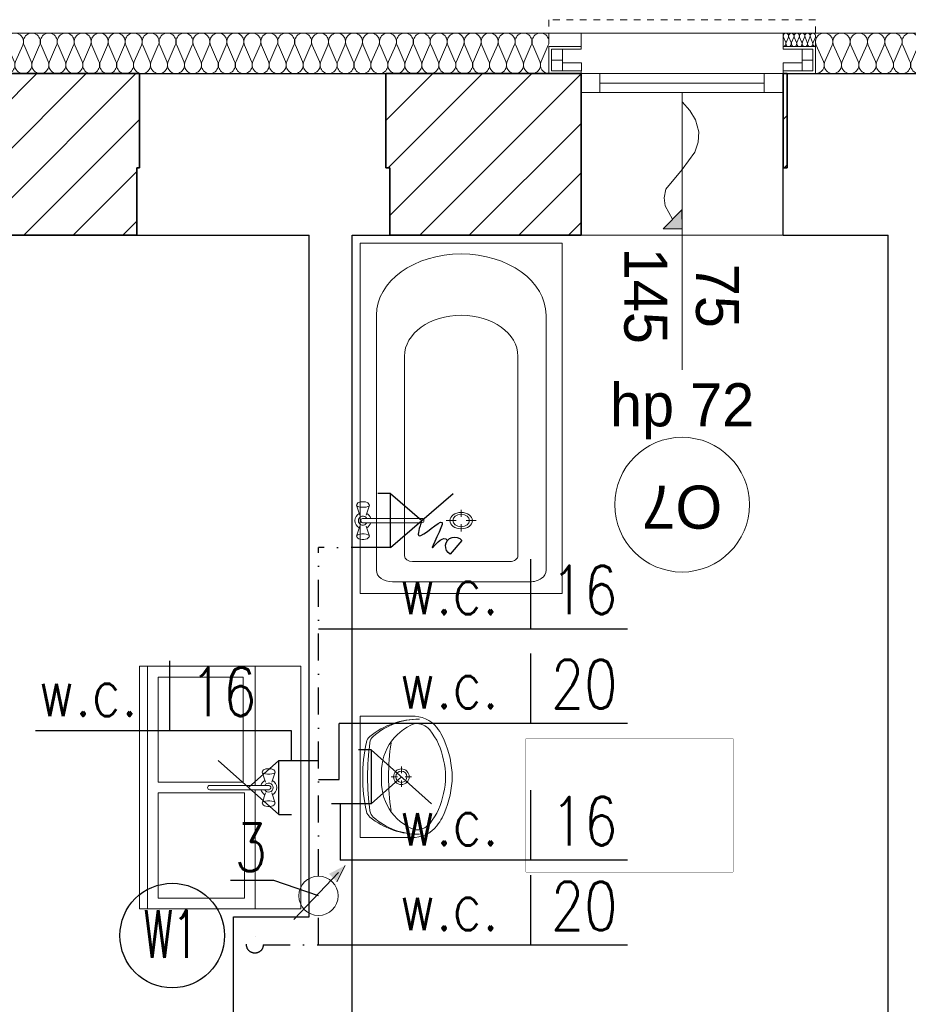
# Model space of a CAD drawing. Extents: x -515158 to -464725, y 20769 to 114053.
# Tile 55 of 69: x -482523 to -479223, y 74270 to 77924. Entities that reach past the tile are written whole.
import ezdxf

# ---------------------------------------------------------------- set-up
doc = ezdxf.new("R2010")
doc.units = 0
doc.header["$MEASUREMENT"] = 0
doc.set_wipeout_variables(frame=1)
for name, pattern in [('DASHDOT', [1, 0.5, -0.25, 0, -0.25]), ('Dashed', [564.444447, 282.222223, -282.222223]), ('Hidden Line', [50, 25, -25])]:
    doc.linetypes.add(name, pattern=pattern)
for name, color, linetype in [('#armatura', 7, 'Continuous'), ('#opisy', 7, 'Continuous'), ('#wodaC', 1, 'Dashed'), ('A-Okna', 252, 'Continuous'), ('Arch ocieplenie', 252, 'Continuous'), ('Arch zmurowania', 252, 'Continuous'), ('BATERIA', 3, 'Continuous'), ('INWENT wyposarzenie', 252, 'Continuous')]:
    doc.layers.add(name, color=color, linetype=linetype)
for name, color, linetype, lineweight in [('#podkład', 252, 'Continuous', 9), ('_MK_ARMATURA', 2, 'Continuous', 15), ('A-Okna_Nr_Pióra__9', 252, 'Continuous', 9), ('Arch ocieplenie_Nr_Pióra__44', 252, 'Continuous', 9), ('Arch opisy okien_Nr_Pióra__9', 252, 'Continuous', 9), ('Arch opisy_Nr_Pióra__9', 252, 'Continuous', 9), ('Arch wykończenie_Nr_Pióra__3', 252, 'Continuous', 18), ('Arch wyposarzenie_Nr_Pióra__10', 252, 'Continuous', 18), ('Arch zmurowania_Nr_Pióra__21', 252, 'Continuous', 9), ('Arch zmurowania_Nr_Pióra__27', 252, 'Continuous', 35), ('INWENT OPISY_Nr_Pióra__21', 252, 'Continuous', 9), ('INWENT wyposarzenie_Nr_Pióra__21', 252, 'Continuous', 9), ('INWENT. OKNA_Nr_Pióra__21', 252, 'Continuous', 9), ('INWENT. OKNA_Nr_Pióra__5', 252, 'Continuous', 13), ('INWENT.ŚCIANY_Nr_Pióra__1', 252, 'Continuous', 25), ('INWENT.ŚCIANY_Nr_Pióra__21', 252, 'Continuous', 9), ('IS_Ciepła_woda', 1, 'DASHDOT', 30)]:
    doc.layers.add(name, color=color, linetype=linetype, lineweight=lineweight)
doc.styles.add('GENERATED_STYLE_10', font='arial.ttf')
doc.styles.add('GENERATED_STYLE_4', font='txt')
doc.styles.add('GENERATED_STYLE_7', font='txt')
doc.styles.add('ROMANS', font='romans', dxfattribs={"width": 0.8})
pattern_1 = [(45, (0, 0), (-91.923878, 91.923878), [])]

# ---------------------------------------------------------------- blocks, each defined once
blk = doc.blocks.new('Krzywa_16', base_point=(-480063.7, 79832.2))
at = {"layer": 'A-Okna_Nr_Pióra__9', "linetype": 'Continuous'}
blk.add_hatch(color=256, dxfattribs=at).paths.add_polyline_path([(-480063.7, 79361.6), (-480134.4, 79361.2), (-480064.1, 79432.3)], flags=0)
for p, q in [((-480134.4, 79361.2), (-480064.1, 79432.3)), ((-480063.7, 79361.6), (-480064.1, 79432.3)), ((-480063.7, 79361.6), (-480134.4, 79361.2))]:
    blk.add_line(p, q, dxfattribs=at)
at = {"layer": 'A-Okna_Nr_Pióra__9', "linetype": 'Continuous', "flags": 128}
blk.add_lwpolyline([(-480063.7, 79832.2), (-480034.5, 79801), (-480013.2, 79766), (-480001, 79721.3), (-480003.6, 79682.6), (-480016.5, 79646.1), (-480063.7, 79581.6), (-480123.3, 79508.3), (-480130.4, 79476.3), (-480126.4, 79446.4), (-480099.2, 79396.8)], dxfattribs=at)
blk = doc.blocks.new('Symbol Wanna 14_272', base_point=(-480508.7, 78007.6))
at = {"layer": 'INWENT wyposarzenie_Nr_Pióra__21', "linetype": 'Continuous'}
for p, q in [((-481258.7, 79307.6), (-481258.7, 78007.6)), ((-481258.7, 79307.6), (-480508.7, 79307.6)), ((-480508.7, 79307.6), (-480508.7, 78007.6)), ((-481198.7, 78094.3), (-481198.7, 79040.7)), ((-480568.7, 78094.3), (-480568.7, 79040.7)), ((-481094.3, 78888.6), (-481094.3, 78148)), ((-480673, 78888.6), (-480673, 78148)), ((-480883.7, 78291.8), (-480883.7, 78318.5)), ((-480902.1, 78278.5), (-480939.1, 78278.5)), ((-480883.7, 78265.2), (-480883.7, 78238.4)), ((-480865.3, 78278.5), (-480828.2, 78278.5)), ((-481064.3, 78126.3), (-480703, 78126.3)), ((-481138.7, 78051), (-480628.7, 78051)), ((-481258.7, 78007.6), (-480508.7, 78007.6))]:
    blk.add_line(p, q, dxfattribs=at)
for centre, major_axis, start_param, end_param in [((-480883.7, 79040.7), (-315, 0), 3.141593, 6.283185), ((-480883.7, 78888.6), (-210.6, 0), 3.141593, 6.283185), ((-481064.3, 78148), (-30, 0), 0, 1.570796), ((-480703, 78148), (-30, 0), 1.570796, 3.141593), ((-481138.7, 78094.3), (-60, 0), 0, 1.570796), ((-480628.7, 78094.3), (-60, 0), 1.570796, 3.141593)]:
    blk.add_ellipse(centre, major_axis=major_axis, ratio=0.722222, start_param=start_param, end_param=end_param, dxfattribs=at)
for major_axis in [(-41.9, 0), (-31.3, 0)]:
    blk.add_ellipse((-480883.7, 78278.5), major_axis=major_axis, ratio=0.722222, dxfattribs=at)
blk = doc.blocks.new('Symbol Umywalka 14_271', base_point=(-480917, 77552.6))
at = {"layer": 'INWENT wyposarzenie_Nr_Pióra__21', "linetype": 'Continuous'}
for p, q in [((-481258.7, 77552.6), (-481258.7, 77102.6)), ((-481258.7, 77552.6), (-481068.3, 77552.6)), ((-481258.7, 77256.8), (-481258.7, 77398.5)), ((-481105.9, 77341.6), (-481105.9, 77365.6)), ((-481143.8, 77327.7), (-481119.8, 77327.7)), ((-481105.9, 77289.8), (-481105.9, 77313.8)), ((-481092, 77327.7), (-481068, 77327.7)), ((-481258.7, 77102.6), (-481068.3, 77102.6))]:
    blk.add_line(p, q, dxfattribs=at)
for radius in [29.2, 20.8]:
    blk.add_circle((-481105.9, 77327.7), radius, dxfattribs=at)
for centre, radius, start, end in [((-481063.4, 77438.3), 114.5, 38.7454, 92.4552), ((-481043.6, 77258.1), 283, 89.0928, 129.3352), ((-481042.1, 77286.8), 254.3, 89.3233, 131.4755), ((-480982.8, 77338.4), 200.6, 111.5519, 147.1558), ((-481051.9, 77457.7), 67.5, 40.8016, 93.9306), ((-481199.2, 77448), 37.5, 129.3352, 167.306), ((-481185.7, 77449.2), 37.5, 131.4755, 172.1696), ((-481189.8, 77347.2), 244.1, 9.9978, 39.2851), ((-481112.5, 77399.1), 177.3, 27.1571, 38.6848), ((-481286.7, 77316.2), 370.2, 4.2052, 26.2597), ((-480686.3, 77332.4), 563.3, 167.306, 180.5103), ((-480270.2, 77323.3), 961.5, 172.1696, 179.755), ((-480979.6, 77343.7), 200.5, 148.9439, 184.606), ((-480333, 77327.7), 820.7, 171.1734, 188.8204), ((-481205.9, 77327.6), 263.9, 346.4334, 13.5666), ((-481142, 77327.6), 225, 355.9876, 4.0124), ((-480686.3, 77323.4), 563.3, 179.5672, 192.7715), ((-480270.3, 77333), 961.5, 180.3225, 187.9079), ((-480979.6, 77311.5), 200.5, 175.394, 211.0561), ((-481286.7, 77339), 370.2, 333.7403, 355.7948), ((-481189.8, 77308.1), 244.1, 320.7149, 350.0022), ((-481199, 77207.2), 37.5, 192.7715, 230.7422), ((-481185.5, 77205.9), 37.5, 187.9079, 228.602), ((-480982.8, 77316.9), 200.6, 212.8442, 248.4481), ((-481043.7, 77397.3), 283, 230.7422, 270.9847), ((-481042.2, 77368.5), 254.3, 228.602, 270.7542), ((-481051.9, 77197.6), 67.5, 266.0694, 319.1984), ((-481112.5, 77256.2), 177.3, 321.3152, 332.8429), ((-481063.4, 77217), 114.5, 267.5448, 321.2546)]:
    blk.add_arc(centre, radius, start, end, dxfattribs=at)
blk = doc.blocks.new('Ściana_37', base_point=(-482818.3, 79937.6))
at = {"layer": 'Arch zmurowania_Nr_Pióra__21', "linetype": 'Continuous'}
h = blk.add_hatch(dxfattribs=at)
h.set_pattern_fill('Common_Brick', color=256, style=0, pattern_type=2)
h.set_pattern_definition(pattern_1)
h.paths.add_polyline_path([(-482818.3, 79337.6), (-482088.3, 79337.6), (-482088.3, 79937.6), (-482818.3, 79937.6)], flags=0)
at = {"layer": 'Arch zmurowania_Nr_Pióra__27', "linetype": 'Continuous'}
for p, q in [((-482088.3, 79937.6), (-482818.3, 79937.6)), ((-482818.3, 79937.6), (-482818.3, 79337.6)), ((-482088.3, 79337.6), (-482088.3, 79587.6)), ((-482818.3, 79337.6), (-482088.3, 79337.6))]:
    blk.add_line(p, q, dxfattribs=at)
blk = doc.blocks.new('Ściana_35', base_point=(-482088.3, 79937.6))
at = {"layer": 'Arch zmurowania_Nr_Pióra__21', "linetype": 'Continuous'}
h = blk.add_hatch(dxfattribs=at)
h.set_pattern_fill('Common_Brick', color=256, style=0, pattern_type=2)
h.set_pattern_definition(pattern_1)
h.paths.add_polyline_path([(-482088.3, 79587.6), (-482078.3, 79587.6), (-482078.3, 79937.6), (-482088.3, 79937.6)], flags=0)
at = {"layer": 'Arch zmurowania_Nr_Pióra__27', "linetype": 'Continuous'}
for p, q in [((-482078.3, 79937.6), (-482088.3, 79937.6)), ((-482078.3, 79587.6), (-482078.3, 79937.6)), ((-482088.3, 79587.6), (-482078.3, 79587.6))]:
    blk.add_line(p, q, dxfattribs=at)
blk = doc.blocks.new('Ściana_34', base_point=(-481163.7, 79937.6))
at = {"layer": 'Arch zmurowania_Nr_Pióra__21', "linetype": 'Continuous'}
h = blk.add_hatch(dxfattribs=at)
h.set_pattern_fill('Common_Brick', color=256, style=0, pattern_type=2)
h.set_pattern_definition(pattern_1)
h.paths.add_polyline_path([(-481163.7, 79587.6), (-481148.7, 79587.6), (-481148.7, 79937.6), (-481163.7, 79937.6)], flags=0)
at = {"layer": 'Arch zmurowania_Nr_Pióra__27', "linetype": 'Continuous'}
for p, q in [((-481148.7, 79937.6), (-481163.7, 79937.6)), ((-481163.7, 79937.6), (-481163.7, 79587.6)), ((-481163.7, 79587.6), (-481148.7, 79587.6))]:
    blk.add_line(p, q, dxfattribs=at)
blk = doc.blocks.new('Ściana_33', base_point=(-481148.7, 79937.6))
at = {"layer": 'Arch zmurowania_Nr_Pióra__21', "linetype": 'Continuous'}
h = blk.add_hatch(dxfattribs=at)
h.set_pattern_fill('Common_Brick', color=256, style=0, pattern_type=2)
h.set_pattern_definition(pattern_1)
h.paths.add_polyline_path([(-481148.7, 79337.6), (-480438.7, 79337.6), (-480438.7, 79937.6), (-481148.7, 79937.6)], flags=0)
at = {"layer": 'Arch zmurowania_Nr_Pióra__27', "linetype": 'Continuous'}
for p, q in [((-480438.7, 79937.6), (-481148.7, 79937.6)), ((-480438.7, 79337.6), (-480438.7, 79937.6)), ((-481148.7, 79587.6), (-481148.7, 79337.6)), ((-481148.7, 79337.6), (-480438.7, 79337.6))]:
    blk.add_line(p, q, dxfattribs=at)
blk = doc.blocks.new('Ściana_32', base_point=(-479688.7, 79937.6))
at = {"layer": 'Arch zmurowania_Nr_Pióra__21', "linetype": 'Continuous'}
h = blk.add_hatch(dxfattribs=at)
h.set_pattern_fill('Common_Brick', color=256, style=0, pattern_type=2)
h.set_pattern_definition(pattern_1)
h.paths.add_polyline_path([(-479688.7, 79587.6), (-479673.7, 79587.6), (-479673.7, 79937.6), (-479688.7, 79937.6)], flags=0)
at = {"layer": 'Arch zmurowania_Nr_Pióra__27', "linetype": 'Continuous'}
for p, q in [((-479673.7, 79937.6), (-479688.7, 79937.6)), ((-479688.7, 79937.6), (-479688.7, 79587.6)), ((-479673.7, 79587.6), (-479673.7, 79937.6)), ((-479688.7, 79587.6), (-479673.7, 79587.6))]:
    blk.add_line(p, q, dxfattribs=at)
blk = doc.blocks.new('Izolacja cieplna 14_231', base_point=(-479687.9, 80037.6))
at = {"layer": 'Arch ocieplenie_Nr_Pióra__44', "linetype": 'Continuous'}
for p, q in [((-479687.1, 80072.7), (-479678.7, 80052.5)), ((-479677.1, 80052.5), (-479668.7, 80072.7)), ((-479667.1, 80072.7), (-479658.7, 80052.5)), ((-479657.1, 80052.5), (-479648.7, 80072.7)), ((-479647.1, 80072.7), (-479638.7, 80052.5)), ((-479637.1, 80052.5), (-479628.7, 80072.7)), ((-479627.1, 80072.7), (-479618.7, 80052.5)), ((-479617.1, 80052.5), (-479608.7, 80072.7)), ((-479607.1, 80072.7), (-479598.7, 80052.5)), ((-479597.1, 80052.5), (-479588.7, 80072.7)), ((-479587.1, 80072.7), (-479578.7, 80052.5)), ((-479577.1, 80052.5), (-479568.7, 80072.7))]:
    blk.add_line(p, q, dxfattribs=at)
for centre, start_param, end_param in [((-479677.9, 80077), 4.299595, 8.266775), ((-479657.9, 80077), 4.299595, 8.266775), ((-479637.9, 80077), 4.299595, 8.266775), ((-479617.9, 80077), 4.299595, 8.266775), ((-479597.9, 80077), 4.299595, 8.266775), ((-479577.9, 80077), 4.299595, 8.266775), ((-479687.9, 80048.3), 3.141593, 5.125182), ((-479667.9, 80048.3), 1.158004, 5.125183), ((-479647.9, 80048.3), 1.158004, 5.125183), ((-479627.9, 80048.3), 1.158004, 5.125183), ((-479607.9, 80048.3), 1.158004, 5.125183), ((-479587.9, 80048.3), 1.158004, 5.125183), ((-479567.9, 80048.3), 1.158004, 3.141593)]:
    blk.add_ellipse(centre, major_axis=(0, 10.6), ratio=0.94039, start_param=start_param, end_param=end_param, dxfattribs=at)
blk = doc.blocks.new('Izolacja cieplna 14_222', base_point=(-482698.3, 79937.6))
at = {"layer": 'Arch ocieplenie_Nr_Pióra__44', "linetype": 'Continuous'}
for p, q in [((-482695.7, 80042.9), (-482669.5, 79982.3)), ((-482664.2, 79982.3), (-482638, 80042.9)), ((-482632.7, 80042.9), (-482606.5, 79982.3)), ((-482601.3, 79982.3), (-482575.1, 80042.9)), ((-482569.8, 80042.9), (-482543.6, 79982.3)), ((-482538.3, 79982.3), (-482512.1, 80042.9)), ((-482506.8, 80042.9), (-482480.6, 79982.3)), ((-482475.3, 79982.3), (-482449.2, 80042.9)), ((-482443.9, 80042.9), (-482417.7, 79982.3)), ((-482412.4, 79982.3), (-482386.2, 80042.9)), ((-482380.9, 80042.9), (-482354.7, 79982.3)), ((-482349.4, 79982.3), (-482323.2, 80042.9)), ((-482318, 80042.9), (-482291.8, 79982.3)), ((-482286.5, 79982.3), (-482260.3, 80042.9)), ((-482255, 80042.9), (-482228.8, 79982.3)), ((-482223.5, 79982.3), (-482197.3, 80042.9)), ((-482192.1, 80042.9), (-482165.9, 79982.3)), ((-482160.6, 79982.3), (-482134.4, 80042.9)), ((-482129.1, 80042.9), (-482102.9, 79982.3)), ((-482097.6, 79982.3), (-482071.4, 80042.9)), ((-482066.1, 80042.9), (-482040, 79982.3)), ((-482034.7, 79982.3), (-482008.5, 80042.9)), ((-482003.2, 80042.9), (-481977, 79982.3)), ((-481971.7, 79982.3), (-481945.5, 80042.9)), ((-481940.2, 80042.9), (-481914.1, 79982.3)), ((-481908.8, 79982.3), (-481882.6, 80042.9)), ((-481877.3, 80042.9), (-481851.1, 79982.3)), ((-481845.8, 79982.3), (-481819.6, 80042.9)), ((-481814.3, 80042.9), (-481788.1, 79982.3)), ((-481782.9, 79982.3), (-481756.7, 80042.9)), ((-481751.4, 80042.9), (-481725.2, 79982.3)), ((-481719.9, 79982.3), (-481693.7, 80042.9)), ((-481688.4, 80042.9), (-481662.2, 79982.3)), ((-481657, 79982.3), (-481630.8, 80042.9)), ((-481625.5, 80042.9), (-481599.3, 79982.3)), ((-481594, 79982.3), (-481567.8, 80042.9)), ((-481562.5, 80042.9), (-481536.3, 79982.3)), ((-481531, 79982.3), (-481504.9, 80042.9)), ((-481499.6, 80042.9), (-481473.4, 79982.3)), ((-481468.1, 79982.3), (-481441.9, 80042.9)), ((-481436.6, 80042.9), (-481410.4, 79982.3)), ((-481405.1, 79982.3), (-481378.9, 80042.9)), ((-481373.7, 80042.9), (-481347.5, 79982.3)), ((-481342.2, 79982.3), (-481316, 80042.9)), ((-481310.7, 80042.9), (-481284.5, 79982.3)), ((-481279.2, 79982.3), (-481253, 80042.9)), ((-481247.8, 80042.9), (-481221.6, 79982.3)), ((-481216.3, 79982.3), (-481190.1, 80042.9)), ((-481184.8, 80042.9), (-481158.6, 79982.3)), ((-481153.3, 79982.3), (-481127.1, 80042.9)), ((-481121.8, 80042.9), (-481095.7, 79982.3)), ((-481090.4, 79982.3), (-481064.2, 80042.9)), ((-481058.9, 80042.9), (-481032.7, 79982.3)), ((-481027.4, 79982.3), (-481001.2, 80042.9)), ((-480995.9, 80042.9), (-480969.8, 79982.3)), ((-480964.5, 79982.3), (-480938.3, 80042.9)), ((-480933, 80042.9), (-480906.8, 79982.3)), ((-480901.5, 79982.3), (-480875.3, 80042.9)), ((-480870, 80042.9), (-480843.8, 79982.3)), ((-480838.6, 79982.3), (-480812.4, 80042.9)), ((-480807.1, 80042.9), (-480780.9, 79982.3)), ((-480775.6, 79982.3), (-480749.4, 80042.9)), ((-480744.1, 80042.9), (-480717.9, 79982.3)), ((-480712.6, 79982.3), (-480686.5, 80042.9)), ((-480681.2, 80042.9), (-480655, 79982.3)), ((-480649.7, 79982.3), (-480623.5, 80042.9)), ((-480618.2, 80042.9), (-480592, 79982.3)), ((-480586.7, 79982.3), (-480560.6, 80042.9))]:
    blk.add_line(p, q, dxfattribs=at)
for centre, start_param, end_param in [((-482666.8, 80055.7), 4.299595, 8.266775), ((-482603.9, 80055.7), 4.299595, 8.266775), ((-482540.9, 80055.7), 4.299595, 8.266775), ((-482478, 80055.7), 4.299595, 8.266775), ((-482415, 80055.7), 4.299595, 8.266775), ((-482352.1, 80055.7), 4.299595, 8.266775), ((-482289.1, 80055.7), 4.299595, 8.266775), ((-482226.2, 80055.7), 4.299595, 8.266775), ((-482163.2, 80055.7), 4.299595, 8.266775), ((-482100.3, 80055.7), 4.299595, 8.266775), ((-482037.3, 80055.7), 4.299595, 8.266775), ((-481974.4, 80055.7), 4.299595, 8.266775), ((-481911.4, 80055.7), 4.299595, 8.266775), ((-481848.5, 80055.7), 4.299595, 8.266775), ((-481785.5, 80055.7), 4.299595, 8.266775), ((-481722.5, 80055.7), 4.299595, 8.266775), ((-481659.6, 80055.7), 4.299595, 8.266775), ((-481596.6, 80055.7), 4.299595, 8.266775), ((-481533.7, 80055.7), 4.299595, 8.266775), ((-481470.7, 80055.7), 4.299595, 8.266775), ((-481407.8, 80055.7), 4.299595, 8.266775), ((-481344.8, 80055.7), 4.299595, 8.266775), ((-481281.9, 80055.7), 4.299595, 8.266775), ((-481218.9, 80055.7), 4.299595, 8.266775), ((-481156, 80055.7), 4.299595, 8.266775), ((-481093, 80055.7), 4.299595, 8.266775), ((-481030.1, 80055.7), 4.299595, 8.266775), ((-480967.1, 80055.7), 4.299595, 8.266775), ((-480904.2, 80055.7), 4.299595, 8.266775), ((-480841.2, 80055.7), 4.299595, 8.266775), ((-480778.2, 80055.7), 4.299595, 8.266775), ((-480715.3, 80055.7), 4.299595, 8.266775), ((-480652.3, 80055.7), 4.299595, 8.266775), ((-480589.4, 80055.7), 4.299595, 8.266775), ((-482698.3, 79969.5), 3.141593, 5.125182), ((-482635.4, 79969.5), 1.158004, 5.125183), ((-482572.4, 79969.5), 1.158004, 5.125183), ((-482509.5, 79969.5), 1.158004, 5.125183), ((-482446.5, 79969.5), 1.158004, 5.125183), ((-482383.6, 79969.5), 1.158004, 5.125183), ((-482320.6, 79969.5), 1.158004, 5.125183), ((-482257.7, 79969.5), 1.158004, 5.125183), ((-482194.7, 79969.5), 1.158004, 5.125183), ((-482131.7, 79969.5), 1.158004, 5.125183), ((-482068.8, 79969.5), 1.158004, 5.125183), ((-482005.8, 79969.5), 1.158004, 5.125183), ((-481942.9, 79969.5), 1.158004, 5.125183), ((-481879.9, 79969.5), 1.158004, 5.125183), ((-481817, 79969.5), 1.158004, 5.125183), ((-481754, 79969.5), 1.158004, 5.125183), ((-481691.1, 79969.5), 1.158004, 5.125183), ((-481628.1, 79969.5), 1.158004, 5.125183), ((-481565.2, 79969.5), 1.158004, 5.125183), ((-481502.2, 79969.5), 1.158004, 5.125183), ((-481439.3, 79969.5), 1.158004, 5.125183), ((-481376.3, 79969.5), 1.158004, 5.125183), ((-481313.4, 79969.5), 1.158004, 5.125183), ((-481250.4, 79969.5), 1.158004, 5.125183), ((-481187.4, 79969.5), 1.158004, 5.125183), ((-481124.5, 79969.5), 1.158004, 5.125183), ((-481061.5, 79969.5), 1.158004, 5.125183), ((-480998.6, 79969.5), 1.158004, 5.125183), ((-480935.6, 79969.5), 1.158004, 5.125183), ((-480872.7, 79969.5), 1.158004, 5.125183), ((-480809.7, 79969.5), 1.158004, 5.125183), ((-480746.8, 79969.5), 1.158004, 5.125183), ((-480683.8, 79969.5), 1.158004, 5.125183), ((-480620.9, 79969.5), 1.158004, 5.125183), ((-480557.9, 79969.5), 1.158004, 3.141593)]:
    blk.add_ellipse(centre, major_axis=(0, 31.9), ratio=0.986677, start_param=start_param, end_param=end_param, dxfattribs=at)
blk = doc.blocks.new('Izolacja cieplna 14_221', base_point=(-479567.9, 79937.6))
at = {"layer": 'Arch ocieplenie_Nr_Pióra__44', "linetype": 'Continuous'}
for p, q in [((-479565.2, 80042.9), (-479538.5, 79982.3)), ((-479533.1, 79982.3), (-479506.4, 80042.9)), ((-479501, 80042.9), (-479474.3, 79982.3)), ((-479468.9, 79982.3), (-479442.2, 80042.9)), ((-479436.8, 80042.9), (-479410.1, 79982.3)), ((-479404.7, 79982.3), (-479378, 80042.9)), ((-479372.6, 80042.9), (-479345.9, 79982.3)), ((-479340.5, 79982.3), (-479313.7, 80042.9)), ((-479308.4, 80042.9), (-479281.6, 79982.3)), ((-479276.2, 79982.3), (-479249.5, 80042.9)), ((-479244.1, 80042.9), (-479217.4, 79982.3)), ((-479212, 79982.3), (-479185.3, 80042.9)), ((-479179.9, 80042.9), (-479153.2, 79982.3)), ((-479147.8, 79982.3), (-479121.1, 80042.9)), ((-479115.7, 80042.9), (-479089, 79982.3)), ((-479083.6, 79982.3), (-479056.9, 80042.9)), ((-479051.5, 80042.9), (-479024.8, 79982.3)), ((-479019.4, 79982.3), (-478992.7, 80042.9)), ((-478987.3, 80042.9), (-478960.6, 79982.3)), ((-478955.2, 79982.3), (-478928.5, 80042.9)), ((-478923.1, 80042.9), (-478896.4, 79982.3)), ((-478891, 79982.3), (-478864.2, 80042.9)), ((-478858.9, 80042.9), (-478832.1, 79982.3)), ((-478826.7, 79982.3), (-478800, 80042.9)), ((-478794.6, 80042.9), (-478767.9, 79982.3)), ((-478762.5, 79982.3), (-478735.8, 80042.9)), ((-478730.4, 80042.9), (-478703.7, 79982.3)), ((-478698.3, 79982.3), (-478671.6, 80042.9)), ((-478666.2, 80042.9), (-478639.5, 79982.3)), ((-478634.1, 79982.3), (-478607.4, 80042.9)), ((-478602, 80042.9), (-478575.3, 79982.3)), ((-478569.9, 79982.3), (-478543.2, 80042.9)), ((-478537.8, 80042.9), (-478511.1, 79982.3)), ((-478505.7, 79982.3), (-478479, 80042.9)), ((-478473.6, 80042.9), (-478446.8, 79982.3)), ((-478441.5, 79982.3), (-478414.7, 80042.9)), ((-478409.3, 80042.9), (-478382.6, 79982.3)), ((-478377.2, 79982.3), (-478350.5, 80042.9)), ((-478345.1, 80042.9), (-478318.4, 79982.3)), ((-478313, 79982.3), (-478286.3, 80042.9)), ((-478280.9, 80042.9), (-478254.2, 79982.3)), ((-478248.8, 79982.3), (-478222.1, 80042.9)), ((-478216.7, 80042.9), (-478190, 79982.3)), ((-478184.6, 79982.3), (-478157.9, 80042.9)), ((-478152.5, 80042.9), (-478125.8, 79982.3)), ((-478120.4, 79982.3), (-478093.7, 80042.9)), ((-478088.3, 80042.9), (-478061.6, 79982.3)), ((-478056.2, 79982.3), (-478029.5, 80042.9)), ((-478024.1, 80042.9), (-477997.3, 79982.3)), ((-477992, 79982.3), (-477965.2, 80042.9)), ((-477959.8, 80042.9), (-477933.1, 79982.3)), ((-477927.7, 79982.3), (-477901, 80042.9))]:
    blk.add_line(p, q, dxfattribs=at)
for centre, start_param, end_param in [((-479535.8, 80055.7), 5.870392, 9.837571), ((-479471.6, 80055.7), 5.870392, 9.837571), ((-479407.4, 80055.7), 5.870392, 9.837571), ((-479343.2, 80055.7), 5.870392, 9.837571), ((-479278.9, 80055.7), 5.870392, 9.837571), ((-479214.7, 80055.7), 5.870392, 9.837571), ((-479150.5, 80055.7), 5.870392, 9.837571), ((-479086.3, 80055.7), 5.870392, 9.837571), ((-479022.1, 80055.7), 5.870392, 9.837571), ((-478957.9, 80055.7), 5.870392, 9.837571), ((-478893.7, 80055.7), 5.870392, 9.837571), ((-478829.4, 80055.7), 5.870392, 9.837571), ((-478765.2, 80055.7), 5.870392, 9.837571), ((-478701, 80055.7), 5.870392, 9.837571), ((-478636.8, 80055.7), 5.870392, 9.837571), ((-478572.6, 80055.7), 5.870392, 9.837571), ((-478508.4, 80055.7), 5.870392, 9.837571), ((-478444.2, 80055.7), 5.870392, 9.837571), ((-478379.9, 80055.7), 5.870392, 9.837571), ((-478315.7, 80055.7), 5.870392, 9.837571), ((-478251.5, 80055.7), 5.870392, 9.837571), ((-478187.3, 80055.7), 5.870392, 9.837571), ((-478123.1, 80055.7), 5.870392, 9.837571), ((-478058.9, 80055.7), 5.870392, 9.837571), ((-477994.6, 80055.7), 5.870392, 9.837571), ((-477930.4, 80055.7), 5.870392, 9.837571), ((-479567.9, 79969.5), 4.712389, 6.695979), ((-479503.7, 79969.5), 2.7288, 6.695979), ((-479439.5, 79969.5), 2.7288, 6.695979), ((-479375.3, 79969.5), 2.7288, 6.695979), ((-479311.1, 79969.5), 2.7288, 6.695979), ((-479246.8, 79969.5), 2.7288, 6.695979), ((-479182.6, 79969.5), 2.7288, 6.695979), ((-479118.4, 79969.5), 2.7288, 6.695979), ((-479054.2, 79969.5), 2.7288, 6.695979), ((-478990, 79969.5), 2.7288, 6.695979), ((-478925.8, 79969.5), 2.7288, 6.695979), ((-478861.5, 79969.5), 2.7288, 6.695979), ((-478797.3, 79969.5), 2.7288, 6.695979), ((-478733.1, 79969.5), 2.7288, 6.695979), ((-478668.9, 79969.5), 2.7288, 6.695979), ((-478604.7, 79969.5), 2.7288, 6.695979), ((-478540.5, 79969.5), 2.7288, 6.695979), ((-478476.3, 79969.5), 2.7288, 6.695979), ((-478412, 79969.5), 2.7288, 6.695979), ((-478347.8, 79969.5), 2.7288, 6.695979), ((-478283.6, 79969.5), 2.7288, 6.695979), ((-478219.4, 79969.5), 2.7288, 6.695979), ((-478155.2, 79969.5), 2.7288, 6.695979), ((-478091, 79969.5), 2.7288, 6.695979), ((-478026.8, 79969.5), 2.7288, 6.695979), ((-477962.5, 79969.5), 2.7288, 6.695979), ((-477898.3, 79969.5), 2.7288, 4.712389)]:
    blk.add_ellipse(centre, major_axis=(32.1, 0), ratio=0.993594, start_param=start_param, end_param=end_param, dxfattribs=at)
blk = doc.blocks.new('p1')
at = {"layer": 'Arch opisy_Nr_Pióra__9', "color": 252, "linetype": 'Continuous'}
blk.add_circle((-480063.7, 76124.3), 250, dxfattribs=at)
at = {"layer": 'Arch wykończenie_Nr_Pióra__3', "color": 252, "linetype": 'Continuous'}
for p, q in [((-482818.3, 77874.3), (-480437.9, 77874.3)), ((-480437.9, 77824.3), (-480437.9, 77874.3)), ((-479687.9, 77824.3), (-479687.9, 77874.3)), ((-479687.9, 77874.3), (-477778.3, 77874.3))]:
    blk.add_line(p, q, dxfattribs=at)
at = {"layer": 'Arch wyposarzenie_Nr_Pióra__10', "color": 252, "linetype": 'Hidden Line'}
for p, q in [((-480557.9, 77924.3), (-480557.9, 77724.3)), ((-479567.9, 77924.3), (-480557.9, 77924.3)), ((-479567.9, 77724.3), (-479567.9, 77924.3))]:
    blk.add_line(p, q, dxfattribs=at)
at = {"layer": 'Arch wyposarzenie_Nr_Pióra__10', "color": 252, "linetype": 'Continuous'}
for p, q in [((-480557.9, 77824.3), (-480437.9, 77824.3)), ((-480557.9, 77724.3), (-480557.9, 77824.3)), ((-480547.9, 77734.3), (-480547.9, 77814.3)), ((-480547.9, 77814.3), (-480437.9, 77814.3)), ((-480507.9, 77734.3), (-480507.9, 77814.3)), ((-480437.9, 77824.3), (-480437.9, 77814.3)), ((-479687.9, 77824.3), (-479687.9, 77814.3)), ((-479567.9, 77824.3), (-479687.9, 77824.3)), ((-479577.9, 77814.3), (-479687.9, 77814.3)), ((-479617.9, 77734.3), (-479617.9, 77814.3)), ((-479577.9, 77734.3), (-479577.9, 77814.3)), ((-479567.9, 77724.3), (-479567.9, 77824.3)), ((-480507.9, 77774.3), (-480547.9, 77774.3)), ((-479617.9, 77774.3), (-479577.9, 77774.3)), ((-480437.9, 77734.3), (-480547.9, 77734.3)), ((-480437.6, 77764.3), (-480507.9, 77764.3)), ((-480437.9, 77734.3), (-480437.9, 77724.3)), ((-480437.6, 77734.3), (-480437.6, 77764.3)), ((-479688.2, 77764.3), (-479617.9, 77764.3)), ((-479688.2, 77734.3), (-479688.2, 77764.3)), ((-479687.9, 77734.3), (-479687.9, 77724.3)), ((-479687.9, 77734.3), (-479577.9, 77734.3)), ((-480437.9, 77724.3), (-480557.9, 77724.3)), ((-479687.9, 77724.3), (-479567.9, 77724.3))]:
    blk.add_line(p, q, dxfattribs=at)
at = {"layer": 'INWENT OPISY_Nr_Pióra__21', "color": 252, "linetype": 'Continuous', "flags": 128}
blk.add_lwpolyline([(-479874.9, 74761.2), (-480642.9, 74761.2), (-480642.9, 75255.3), (-479874.9, 75255.3)], close=True, dxfattribs=at)
at = {"layer": 'INWENT wyposarzenie_Nr_Pióra__21', "color": 252, "linetype": 'Continuous'}
for p, q in [((-481271.2, 76125.5), (-481272.7, 76122.7)), ((-481271.2, 76125.5), (-481267.5, 76130.7)), ((-481264, 76132.8), (-481267.5, 76130.7)), ((-481258.7, 76134.3), (-481264, 76132.8)), ((-481252.1, 76135.1), (-481258.7, 76134.3)), ((-481245.2, 76135.1), (-481252.1, 76135.1)), ((-481238.7, 76134.3), (-481245.2, 76135.1)), ((-481233.3, 76132.8), (-481238.7, 76134.3)), ((-481229.9, 76130.7), (-481233.3, 76132.8)), ((-481226.1, 76125.5), (-481229.9, 76130.7)), ((-481224.7, 76122.7), (-481226.1, 76125.5)), ((-481260.7, 76085.2), (-481272.7, 76122.7)), ((-481272.7, 76122.7), (-481271.2, 76119.9)), ((-481271.2, 76119.9), (-481267.1, 76117.5)), ((-481267.1, 76117.5), (-481260.7, 76115.6)), ((-481260.7, 76115.6), (-481252.8, 76114.6)), ((-481252.8, 76114.6), (-481244.5, 76114.6)), ((-481244.5, 76114.6), (-481236.7, 76115.6)), ((-481236.7, 76115.6), (-481230.3, 76117.5)), ((-481236.6, 76085.2), (-481224.7, 76122.7)), ((-481230.3, 76117.5), (-481226.1, 76119.9)), ((-481226.1, 76119.9), (-481224.7, 76122.7)), ((-481029.8, 76073), (-481250.1, 76073)), ((-481250.1, 76057.3), (-481029.8, 76057.3)), ((-481260.7, 76045), (-481272.7, 76007.6)), ((-481260.7, 76014.7), (-481267.1, 76012.8)), ((-481252.8, 76015.6), (-481260.7, 76014.7)), ((-481244.5, 76015.6), (-481252.8, 76015.6)), ((-481236.7, 76014.7), (-481244.5, 76015.6)), ((-481230.3, 76012.8), (-481236.7, 76014.7)), ((-481236.6, 76045), (-481224.7, 76007.6)), ((-481271.2, 76010.4), (-481272.7, 76007.6)), ((-481272.7, 76007.6), (-481271.2, 76004.7)), ((-481267.1, 76012.8), (-481271.2, 76010.4)), ((-481271.2, 76004.7), (-481267.5, 75999.6)), ((-481267.5, 75999.6), (-481264, 75997.5)), ((-481264, 75997.5), (-481258.7, 75996)), ((-481258.7, 75996), (-481252.1, 75995.2)), ((-481252.1, 75995.2), (-481245.2, 75995.2)), ((-481245.2, 75995.2), (-481238.7, 75996)), ((-481238.7, 75996), (-481233.3, 75997.5)), ((-481233.3, 75997.5), (-481229.9, 75999.6)), ((-481226.1, 76010.4), (-481230.3, 76012.8)), ((-481226.1, 76004.7), (-481229.9, 75999.6)), ((-481224.7, 76007.6), (-481226.1, 76010.4)), ((-481226.1, 76004.7), (-481224.7, 76007.6)), ((-482078.7, 75524.3), (-481478.7, 75524.3)), ((-482078.7, 74624.3), (-482078.7, 75524.3)), ((-482078.7, 75524.3), (-482028.7, 75524.3)), ((-482048.7, 75524.3), (-481648.7, 75524.3)), ((-482048.7, 74624.3), (-482048.7, 75524.3)), ((-481648.7, 75524.3), (-481648.7, 75082.2)), ((-481478.7, 75524.3), (-481478.7, 74624.3)), ((-482008.7, 75484.3), (-481693.7, 75484.3)), ((-482008.7, 75094.3), (-482008.7, 75484.3)), ((-481693.7, 75094.3), (-481693.7, 75484.3)), ((-481621.2, 75134.7), (-481617.5, 75139.9)), ((-481617.5, 75139.9), (-481614, 75141.9)), ((-481614, 75141.9), (-481608.7, 75143.5)), ((-481608.7, 75143.5), (-481602.1, 75144.3)), ((-481602.1, 75144.3), (-481595.2, 75144.3)), ((-481595.2, 75144.3), (-481588.7, 75143.5)), ((-481588.7, 75143.5), (-481583.3, 75141.9)), ((-481583.3, 75141.9), (-481579.9, 75139.9)), ((-481576.1, 75134.7), (-481579.9, 75139.9)), ((-481622.7, 75131.9), (-481621.2, 75134.7)), ((-481610.7, 75094.4), (-481622.7, 75131.9)), ((-481621.2, 75129.1), (-481622.7, 75131.9)), ((-481617.1, 75126.6), (-481621.2, 75129.1)), ((-481610.7, 75124.8), (-481617.1, 75126.6)), ((-481602.8, 75123.8), (-481610.7, 75124.8)), ((-481594.5, 75123.8), (-481602.8, 75123.8)), ((-481586.7, 75124.8), (-481594.5, 75123.8)), ((-481580.3, 75126.6), (-481586.7, 75124.8)), ((-481586.6, 75094.4), (-481574.7, 75131.9)), ((-481576.1, 75129.1), (-481580.3, 75126.6)), ((-481576.1, 75134.7), (-481574.7, 75131.9)), ((-481574.7, 75131.9), (-481576.1, 75129.1)), ((-482008.7, 75094.3), (-481693.7, 75094.3)), ((-481817.5, 75082.2), (-481597.3, 75082.2)), ((-481597.3, 75066.4), (-481817.5, 75066.4)), ((-481648.7, 75066.4), (-481648.7, 74624.3)), ((-482008.7, 75054.3), (-482008.7, 74664.3)), ((-481688.7, 75054.3), (-482008.7, 75054.3)), ((-481688.7, 74664.3), (-481688.7, 75054.3)), ((-481610.7, 75054.2), (-481622.7, 75016.7)), ((-481586.6, 75054.2), (-481574.7, 75016.7)), ((-481622.7, 75016.7), (-481621.2, 75019.5)), ((-481621.2, 75013.9), (-481622.7, 75016.7)), ((-481621.2, 75019.5), (-481617.1, 75022)), ((-481621.2, 75013.9), (-481617.5, 75008.7)), ((-481614, 75006.7), (-481617.5, 75008.7)), ((-481617.1, 75022), (-481610.7, 75023.8)), ((-481608.7, 75005.2), (-481614, 75006.7)), ((-481610.7, 75023.8), (-481602.8, 75024.8)), ((-481602.1, 75004.4), (-481608.7, 75005.2)), ((-481602.8, 75024.8), (-481594.5, 75024.8)), ((-481595.2, 75004.4), (-481602.1, 75004.4)), ((-481588.7, 75005.2), (-481595.2, 75004.4)), ((-481594.5, 75024.8), (-481586.7, 75023.8)), ((-481583.3, 75006.7), (-481588.7, 75005.2)), ((-481586.7, 75023.8), (-481580.3, 75022)), ((-481579.9, 75008.7), (-481583.3, 75006.7)), ((-481580.3, 75022), (-481576.1, 75019.5)), ((-481576.1, 75013.9), (-481579.9, 75008.7)), ((-481576.1, 75019.5), (-481574.7, 75016.7)), ((-481574.7, 75016.7), (-481576.1, 75013.9)), ((-482008.7, 74664.3), (-481688.7, 74664.3)), ((-482078.7, 74624.3), (-481478.7, 74624.3)), ((-482078.7, 74624.3), (-482028.7, 74624.3)), ((-481648.7, 74624.3), (-482048.7, 74624.3))]:
    blk.add_line(p, q, dxfattribs=at)
for centre, radius, start, end in [((-481248.7, 76065.1), 30, 117.9765, 242.0235), ((-481248.7, 76065.1), 30, 15.2253, 62.0235), ((-481248.7, 76065.1), 16.8, 28.0549, 331.9451), ((-481248.7, 76065.1), 8, 100, 260), ((-481248.7, 76065.1), 30, 297.9765, 344.7747), ((-481029.8, 76065.1), 7.88, 270, 90), ((-481598.7, 75074.3), 30, 117.9765, 164.7747), ((-481598.7, 75074.3), 30, 297.9765, 62.0235), ((-481817.5, 75074.3), 7.88, 90, 270), ((-481598.7, 75074.3), 30, 195.2253, 242.0235), ((-481598.7, 75074.3), 16.8, 208.0549, 151.9451), ((-481598.7, 75074.3), 8, 280, 80)]:
    blk.add_arc(centre, radius, start, end, dxfattribs=at)
at = {"layer": 'INWENT. OKNA_Nr_Pióra__5', "color": 252, "linetype": 'Continuous'}
for p, q in [((-480438.7, 77724.3), (-479688.7, 77724.3)), ((-480368.7, 77724.3), (-480368.7, 77654.3)), ((-479758.7, 77724.3), (-479758.7, 77654.3)), ((-479758.7, 77689.3), (-480368.7, 77689.3)), ((-480438.7, 77654.3), (-479688.7, 77654.3)), ((-480063.7, 77654.3), (-480063.7, 76624.3))]:
    blk.add_line(p, q, dxfattribs=at)
at = {"layer": 'INWENT.ŚCIANY_Nr_Pióra__1', "color": 252, "linetype": 'Continuous'}
for p, q in [((-482078.3, 77724.3), (-481163.7, 77724.3)), ((-482078.3, 77374.3), (-482078.3, 77724.3)), ((-481163.7, 77374.3), (-481163.7, 77724.3)), ((-479673.7, 77724.3), (-477778.3, 77724.3)), ((-479673.7, 77374.3), (-479673.7, 77724.3)), ((-482078.3, 77374.3), (-482088.3, 77374.3)), ((-482088.3, 77124.3), (-482088.3, 77374.3)), ((-481163.7, 77374.3), (-481148.7, 77374.3)), ((-481148.7, 77124.3), (-481148.7, 77374.3)), ((-479688.7, 77374.3), (-479673.7, 77374.3)), ((-479688.7, 77124.3), (-479688.7, 77374.3)), ((-482088.3, 77124.3), (-481448.7, 77124.3)), ((-481448.7, 74594.3), (-481448.7, 77124.3)), ((-481288.7, 77124.3), (-481148.7, 77124.3)), ((-481288.7, 73514.3), (-481288.7, 77124.3)), ((-479688.7, 77124.3), (-479298.7, 77124.3)), ((-479298.7, 73514.3), (-479298.7, 77124.3)), ((-481728.7, 74594.3), (-481448.7, 74594.3)), ((-481728.7, 73514.3), (-481728.7, 74594.3))]:
    blk.add_line(p, q, dxfattribs=at)
at = {"layer": 'INWENT.ŚCIANY_Nr_Pióra__21', "color": 252, "linetype": 'Continuous'}
for p, q in [((-480437.9, 77874.3), (-479687.9, 77874.3)), ((-483568.3, 77124.3), (-482088.3, 77124.3)), ((-481148.7, 77124.3), (-479688.7, 77124.3))]:
    blk.add_line(p, q, dxfattribs=at)
at = {"layer": 'A-Okna', "color": 252, "linetype": 'Continuous', "lineweight": 9}
blk.add_blockref('Krzywa_16', (-480063.7, 77618.9), dxfattribs=at)
at = {"layer": 'Arch ocieplenie', "color": 252, "linetype": 'Continuous', "lineweight": 13}
for name, p in [('Izolacja cieplna 14_222', (-482698.3, 77724.3)), ('Izolacja cieplna 14_231', (-479687.9, 77824.3)), ('Izolacja cieplna 14_221', (-479567.9, 77724.3))]:
    blk.add_blockref(name, p, dxfattribs=at)
at = {"layer": 'Arch zmurowania', "color": 252}
for name, p in [('Ściana_37', (-482818.3, 77724.3)), ('Ściana_35', (-482088.3, 77724.3)), ('Ściana_34', (-481163.7, 77724.3)), ('Ściana_33', (-481148.7, 77724.3)), ('Ściana_32', (-479688.7, 77724.3))]:
    blk.add_blockref(name, p, dxfattribs=at)
at = {"layer": 'INWENT wyposarzenie', "color": 252, "linetype": 'Continuous', "lineweight": 13}
for name, p in [('Symbol Wanna 14_272', (-480508.7, 75794.3)), ('Symbol Umywalka 14_271', (-480917, 75339.3))]:
    blk.add_blockref(name, p, dxfattribs=at)
at = {"layer": 'Arch opisy okien_Nr_Pióra__9', "color": 252, "linetype": 'Continuous', "insert": (-480063.7, 76035.2), "char_height": 160, "attachment_point": 2, "rotation": 180, "style": 'GENERATED_STYLE_10'}
blk.add_mtext('{O7}', dxfattribs=at)
at = {"layer": 'INWENT OPISY_Nr_Pióra__21', "color": 252, "linetype": 'Continuous', "insert": (-480258.9, 75163.3), "char_height": 300, "attachment_point": 8, "rotation": 180, "style": 'GENERATED_STYLE_4'}
blk.add_mtext('{1.10 }', dxfattribs=at)
at = {"layer": 'INWENT. OKNA_Nr_Pióra__21', "color": 252, "linetype": 'Continuous', "insert": (-479851.9, 76899.3), "char_height": 160, "width": 709.227, "attachment_point": 2, "rotation": 270, "line_spacing_factor": 0.998384, "style": 'GENERATED_STYLE_7'}
blk.add_mtext('{75\\P145}', dxfattribs=at)
at = {"layer": 'INWENT. OKNA_Nr_Pióra__21', "color": 252, "linetype": 'Continuous', "insert": (-480063.7, 76575), "char_height": 160, "attachment_point": 2, "style": 'GENERATED_STYLE_7'}
blk.add_mtext('{hp 72}', dxfattribs=at)
at = {"color": 252, "linetype": 'Continuous', "ltscale": 1945710.467952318}
blk.add_wipeout([(-479874.9, 74761.2), (-480642.9, 74761.2), (-480642.9, 75255.3), (-479874.9, 75255.3)], dxfattribs=at).dxf.layer = 'INWENT OPISY_Nr_Pióra__21'
blk = doc.blocks.new('WANBATERIA')
at = {"layer": 'BATERIA'}
for p, q in [((-7.33, 26.43), (-12.48, 22.2)), ((-10, 0), (10, 23.27)), ((10, 0), (0, 11.63))]:
    blk.add_line(p, q, dxfattribs=at)
blk.add_arc((-9.5, 23.82), 3.39, 208.5552, 50.1428, dxfattribs=at)
blk.add_spline([(0, 11.63), (-5.62, 10.58), (-0.67, 19.12), (-10.12, 15.53), (-6.75, 20.47), (-7.42, 21.14)], degree=3, dxfattribs=at)
blk = doc.blocks.new('A$C2C9D34AD')
at = {"layer": '#armatura', "color": 3}
for p, q in [((45.8, 200.2), (-0.9, 200)), ((46.7, 0.2), (45.8, 200.2)), ((46.7, 0.2), (0, 0))]:
    blk.add_line(p, q, dxfattribs=at)
at = {"layer": '#armatura', "lineweight": 30, "xscale": -10, "yscale": 10, "zscale": 10, "rotation": 270.2452055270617}
blk.add_blockref('WANBATERIA', (46.2, 100.2), dxfattribs=at)
blk = doc.blocks.new('A$C38944C4B')
at = {"rotation": 359.7547680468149}
blk.add_blockref('A$C2C9D34AD', (-0.8, -200), dxfattribs=at)
blk = doc.blocks.new('123')
at = {"layer": 'BATERIA'}
for p, q in [((3328807.82, 5990842.9), (3328807.82, 5990847.57)), ((3328827.82, 5990842.9), (3328827.82, 5990847.57)), ((3328827.82, 5990842.9), (3328807.82, 5990820.42)), ((3328807.82, 5990842.9), (3328817.82, 5990831.66)), ((3328827.82, 5990842.9), (3328807.82, 5990842.9))]:
    blk.add_line(p, q, dxfattribs=at)
blk = doc.blocks.new('A$C685D5B88')
at = {"layer": '_MK_ARMATURA', "ltscale": 130}
blk.add_hatch(color=256, dxfattribs=at).paths.add_polyline_path([(-112.5, 98.8), (-81.6, 39), (-52.6, 67.9)])
for p, q in [((-112.5, 98.8), (-52.6, 67.9)), ((-87.3, 74.3), (87.2, -91.6))]:
    blk.add_line(p, q, dxfattribs=at)
blk.add_circle((0, 0), 72.8, dxfattribs=at)

msp = doc.modelspace()

# ---------------------------------------------------------------- block references
at = {"layer": '#podkład'}
msp.add_blockref('p1', (0, 0), dxfattribs=at)

# ---------------------------------------------------------------- next in the draw order: linework, layer by layer
at = {"layer": '#opisy', "color": 7, "ltscale": 75}
for p, q in [((-480626.5, 75922, 9), (-480626.5, 75662.4, 9)), ((-481966.8, 75544.1, 9), (-481966.8, 75284.5, 9)), ((-480626.5, 75572.2, 9), (-480626.5, 75312.5, 9)), ((-480626.5, 75064, 9), (-480626.5, 74804.4, 9)), ((-480626.5, 74748.7, 9), (-480626.5, 74489.1, 9))]:
    msp.add_line(p, q, dxfattribs=at)
at = {"layer": '#opisy', "color": 0, "linetype": 'Continuous'}
for p, q in [((-481579.9, 74729.2), (-481740.1, 74729.2)), ((-481413.8, 74672.3), (-481579.9, 74729.2))]:
    msp.add_line(p, q, dxfattribs=at)
msp.add_circle((-481956.9, 74525), 194, dxfattribs=at)
for p, q in [((-480266.4, 75662.3), (-481413.3, 75662.3)), ((-481514.3, 75284.5), (-482464.4, 75284.5)), ((-481514.3, 75174.3), (-481514.3, 75284.5)), ((-480266.4, 75312.5), (-481337.2, 75312.5)), ((-481337.2, 75104.1), (-481337.2, 75312.5)), ((-481413.8, 75104.1), (-481337.2, 75104.1)), ((-481333.6, 75014.4), (-481333.6, 74804.3)), ((-480266.4, 74804.3), (-481333.6, 74804.3)), ((-480266.4, 74489.1), (-481413.3, 74489.1))]:
    msp.add_line(p, q)
at = {"layer": 'IS_Ciepła_woda', "ltscale": 200}
for p, q in [((-481192.8, 75965.1, 9), (-481413.8, 75965.1, 9)), ((-481413.8, 74745.1), (-481413.8, 75965.1)), ((-481514.3, 75174.3, 9), (-481413.8, 75174.3, 9.1)), ((-481265, 75014.4, 9), (-481413.8, 75014.4, 9.1)), ((-481413.8, 74490.8), (-481413.8, 74599.5)), ((-481618.8, 74490.8), (-481413.8, 74490.8))]:
    msp.add_line(p, q, dxfattribs=at)
msp.add_circle((-481649.9, 74490.8), 31.1, dxfattribs=at)

# ---------------------------------------------------------------- next in the draw order: block references
at = {"layer": '#wodaC', "xscale": 10, "yscale": 10, "zscale": 10}
for p, rotation in [((59426868.1, -33213680.3, 9), 89.99941039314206), ((-60389647.4, 33363869, 9), 269.9994103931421)]:
    msp.add_blockref('123', p, dxfattribs=dict(at, rotation=rotation))
at = {"rotation": 270}
msp.add_blockref('A$C685D5B88', (-481413.8, 74672.3), dxfattribs=at)
at = {"layer": 'IS_Ciepła_woda', "ltscale": 10, "rotation": 0.006798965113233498}
msp.add_blockref('A$C38944C4B', (-481192, 76165.1), dxfattribs=at)

# ---------------------------------------------------------------- next in the draw order: texts
at = {"layer": '#opisy', "color": 7, "style": 'ROMANS', "width": 0.8}
for s, p in [('16', (-480550.4, 75717.7, 9)), ('w.c.', (-481114.2, 75717.7, 9)), ('20', (-480550.4, 75367.9, 9)), ('16', (-481890.7, 75339.8, 9)), ('w.c.', (-481114.2, 75367.9, 9)), ('w.c.', (-482454.6, 75339.8, 9)), ('16', (-480550.4, 74859.7, 9)), ('w.c.', (-481114.2, 74859.7, 9)), ('20', (-480550.4, 74544.4, 9)), ('w.c.', (-481114.2, 74544.4, 9))]:
    msp.add_text(s, height=180, rotation=359.9999, dxfattribs=at).set_placement(p)
at = {"layer": '#opisy', "color": 3, "style": 'ROMANS'}
for s, width, p in [('3', 0.8, (-481725.4, 74764.2, 9)), ('W1', 0.6, (-482063.1, 74442.7))]:
    msp.add_text(s, height=176.4, dxfattribs=dict(at, width=width)).set_placement(p)

doc.saveas('drawing.dxf')
